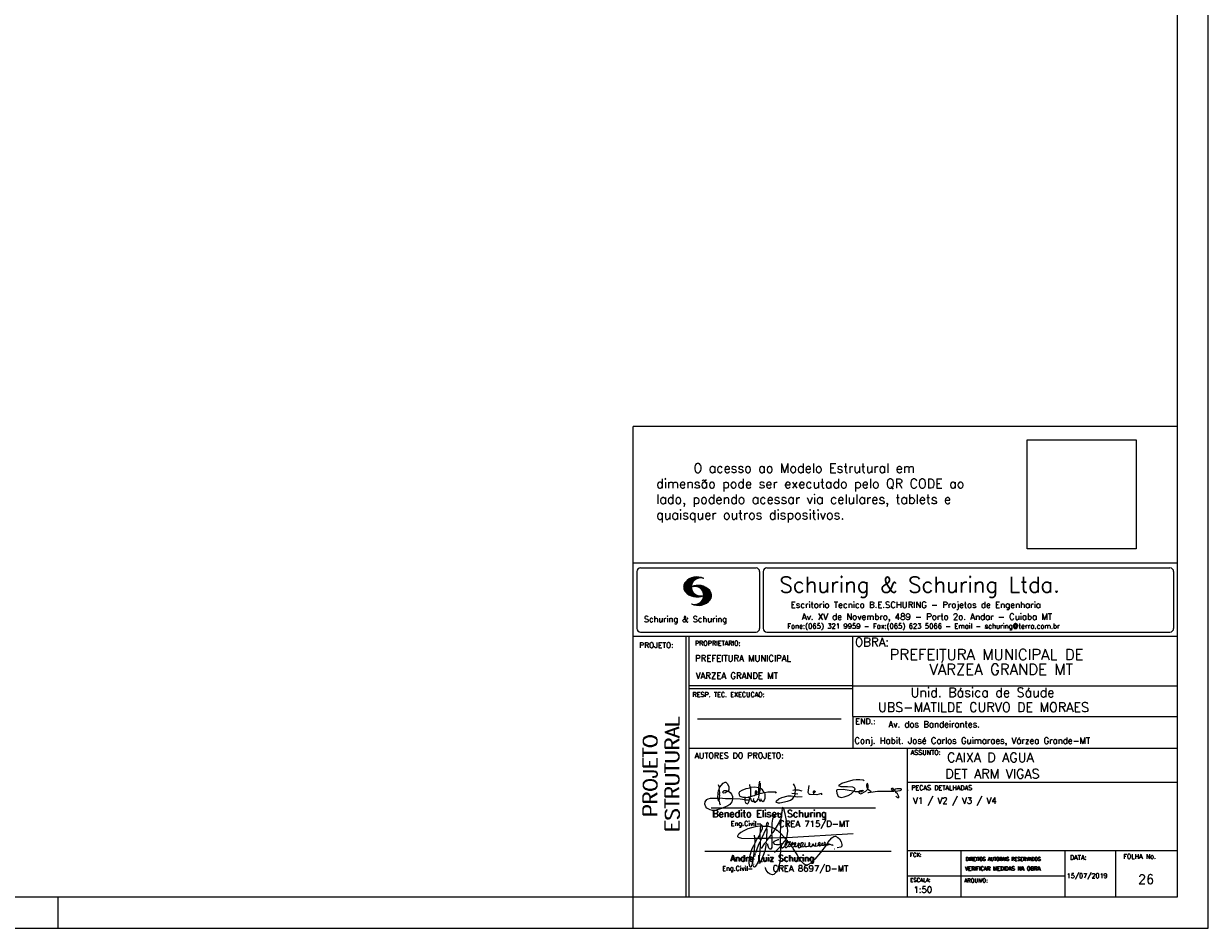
# Model space of a CAD drawing. Extents: x 0 to 84.1, y 0 to 59.4.
# Tile 4 of 5: x 46 to 84.1, y 0 to 29.1. Entities that reach past the tile are written whole.
import ezdxf

# ---------------------------------------------------------------- set-up
doc = ezdxf.new("R2010")
doc.units = 0
doc.header["$MEASUREMENT"] = 0
doc.layers.get('0').update_dxf_attribs({"linetype": 'CONTINUOUS'})
doc.layers.add('1', color=1, linetype='CONTINUOUS')
doc.layers.add('2', color=2, linetype='CONTINUOUS')
doc.styles.get("Standard").update_dxf_attribs({"font": 'ROMANS.SHX'})
picture_1 = doc.add_image_def('image1.png', size_in_pixel=(300, 300))

# ---------------------------------------------------------------- blocks, each defined once
blk = doc.blocks.new('assinaturabenedito')
at = {"color": 162}
for points in [[(155.13, 165.22), (153.4, 165.22), (152.58, 165.54), (153.16, 166.78), (152.67, 167.35), (151.85, 167.68), (149.14, 168.01), (145.61, 168.01), (144.71, 168.34), (144.46, 168.91), (146.1, 169.9), (152.17, 171.62), (153.65, 171.87), (155.7, 171.87), (157.43, 171.62), (158.08, 171.29)], [(79.55, 161.85), (79.72, 164.8), (79.88, 165.87), (80.21, 166.28)], [(80.21, 160.29), (79.88, 160.45), (79.72, 161.68), (80.29, 161.77), (80.46, 162.01), (80.54, 163.49), (80.37, 163.74), (80.54, 164.8), (80.46, 166.12), (80.29, 166.36), (80.37, 167.51), (82.43, 169.81), (83.41, 170.39), (83.9, 170.39), (84.81, 169.48), (85.38, 167.84), (85.46, 166.36), (85.13, 165.71), (86.12, 164.97), (86.94, 163.98), (87.35, 162.83), (87.43, 161.68), (87.19, 161.52), (83.66, 161.52), (80.46, 161.77)], [(80.46, 167.68), (80.21, 167.84), (79.88, 169.07)], [(84.48, 165.54), (84.15, 165.87), (83.57, 165.87), (82.84, 165.71), (82.1, 165.05), (82.59, 164.8), (83.57, 164.97), (84.48, 165.54)], [(84.48, 165.54), (85.05, 165.63)], [(94.32, 162.18), (93.09, 162.18), (91.53, 162.83), (91.12, 163.41), (90.96, 164.8), (91.29, 165.38), (92.52, 166.2), (94.82, 167.1), (97.03, 167.43), (97.11, 162.92)], [(96.95, 167.51), (96.79, 169.24)], [(101.46, 167.43), (99.17, 167.76), (97.11, 167.51)], [(98.59, 160.54), (99.17, 159.71), (99.58, 159.63), (100.56, 160.62), (101.38, 161.93), (102.12, 160.29), (102.69, 160.78), (103.6, 160.12), (104.42, 160.54), (104.99, 161.85), (104.99, 163.9), (104.66, 164.97), (106.3, 165.3), (110.57, 165.22), (110.74, 164.97), (110.49, 164.56)], [(99.9, 163.9), (100.48, 164.8), (100.4, 165.63), (99.9, 165.79), (99.49, 165.22), (99.58, 164.23), (99.82, 164.15)], [(101.3, 164.07), (101.55, 167.1)], [(101.55, 163.82), (102.04, 164.31), (102.28, 166.78), (102.28, 167.1), (101.55, 167.19), (101.46, 167.51), (101.96, 170.06), (102.28, 169.81), (102.28, 167.27)], [(101.96, 170.06), (102.04, 170.96)], [(104.34, 164.97), (103.51, 166.36), (102.69, 166.94), (102.37, 166.94)], [(121.16, 166.36), (119.76, 166.04)], [(120.99, 164.31), (121.24, 166.12), (121.16, 167.19), (120.66, 168.66), (120.09, 169.57)], [(121.24, 166.2), (121.48, 166.36), (122.55, 166.36), (124.6, 165.87)], [(135.35, 163.57), (135.27, 164.23), (135.11, 164.31), (132.64, 163.57), (129.12, 163.74), (128.62, 163.9), (128.3, 164.15), (128.05, 164.89), (128.46, 168.66)], [(130.84, 164.8), (130.76, 165.22), (131.25, 165.79), (131.58, 165.71), (131.66, 165.3), (131.41, 164.97), (130.84, 164.8)], [(152.26, 165.38), (152.17, 165.54), (151.11, 165.79), (146.68, 166.53), (143.56, 166.36), (143.23, 166.2), (143.15, 165.79), (143.31, 164.56), (144.13, 162.83), (145.61, 162.26), (147.25, 162.51), (149.38, 163.33), (151.02, 164.23), (152.26, 165.38)], [(152.26, 165.38), (152.5, 165.54)], [(155.21, 165.05), (155.13, 165.3), (155.37, 165.71), (156.03, 166.04), (157.26, 166.2), (157.43, 165.87), (157.18, 165.54), (156.6, 165.3), (155.21, 165.05)], [(155.21, 165.05), (155.29, 164.48), (156.19, 164.23), (158.82, 165.63), (159.89, 166.69), (161.36, 165.79), (161.61, 165.3), (161.61, 165.13), (161.12, 164.89), (160.3, 164.64), (159.97, 164.72)], [(159.89, 166.69), (159.89, 167.1), (160.22, 167.51), (160.22, 168.91), (160.05, 169.48), (159.56, 169.65), (159.23, 168.99), (159.23, 168.42), (159.56, 167.27), (159.8, 167.19)], [(161.61, 165.13), (165.22, 165.63), (174, 165.63), (174.41, 165.71), (174.49, 166.28)], [(176.63, 162.1), (176.63, 162.75), (175.81, 164.15), (174.99, 164.97), (174.82, 165.63), (177.36, 166.04), (178.02, 166.28), (178.02, 166.53), (177.78, 166.86), (177.36, 166.94), (175.56, 166.94), (174.66, 166.61), (174.49, 166.36), (173.02, 166.2), (172.61, 166.69), (172.93, 167.19), (173.34, 167.19), (173.75, 166.86), (173.84, 166.45)], [(173.59, 165.63), (173.59, 166.12)], [(174.82, 165.63), (174.58, 165.71)], [(181.55, 165.95), (181.47, 166.12)], [(87.43, 161.36), (87.1, 159.8), (86.04, 158.4), (84.97, 157.66), (81.44, 156.27), (78.16, 155.28), (76.68, 155.28), (75.37, 155.53), (73.73, 156.51), (73.15, 157.25), (72.66, 158.56), (72.74, 159.96), (73.65, 161.11), (74.38, 161.52), (75.53, 161.77), (79.64, 161.77)], [(80.21, 160.29), (80.46, 161.6)], [(80.21, 160.29), (80.37, 159.22), (80.87, 158.32)], [(94.08, 161.03), (91.53, 161.36), (87.43, 161.52)], [(94.08, 161.03), (94.32, 162.18), (95.88, 162.34), (96.21, 162.59), (96.95, 162.67)], [(94.08, 161.03), (94.08, 160.86)], [(96.29, 160.7), (94.24, 160.86), (94.08, 160.21), (94.57, 159.14), (95.39, 158.89), (95.8, 159.22), (96.29, 160.29), (96.29, 160.7)], [(96.87, 161.77), (96.54, 161.77), (95.88, 162.26)], [(96.29, 160.7), (96.87, 161.52)], [(98.59, 160.54), (98.1, 159.96), (97.61, 160.37), (97.36, 161.44), (96.87, 161.6), (97.03, 162.75), (99.08, 163.33), (99.9, 163.9), (100.48, 163.74), (101.3, 164.07), (101.55, 163.9), (101.38, 162.01)], [(98.59, 160.54), (98.76, 161.6)], [(102.04, 164.31), (104.58, 164.97)], [(102.78, 160.78), (102.86, 161.52)], [(110.74, 160.29), (110.57, 159.96), (110.74, 159.63), (111.88, 159.39), (112.87, 159.39), (116.89, 160.21), (118.53, 160.86), (119.68, 161.6), (120.5, 162.83)], [(110.74, 160.29), (112.29, 161.44), (113.94, 162.18), (117.22, 163.08), (118.86, 163.16), (122.22, 162.59), (124.85, 162.83)], [(120.83, 164.15), (119.19, 164.39)], [(120.83, 164.15), (120.58, 163)], [(120.83, 164.15), (121.07, 164.31), (122.47, 164.23)], [(130.84, 164.8), (130.76, 164.48), (130.92, 164.23)], [(176.63, 162.1), (176.13, 162.1), (175.07, 162.75)], [(176.63, 162.1), (176.63, 162.1)]]:
    blk.add_lwpolyline(points, dxfattribs=at)
blk = doc.blocks.new('assinaturanadre')
at = {"color": 162}
for points in [[(-225.3, 18.87), (-225.71, 15.34), (-225.87, 15.1), (-226.28, 15.26), (-226.36, 15.59), (-227.18, 16), (-229.07, 16), (-230.71, 15.18), (-231.94, 13.7), (-232.6, 11.73), (-233.01, 8.69), (-233.17, 5.9), (-233.01, 5.41), (-233.26, 2.62), (-233.26, 1.06), (-233.09, 0.65), (-233.34, -0.09), (-233.17, -0.67), (-233.17, -2.55), (-233.67, -2.8), (-235.23, -2.8), (-235.14, -2.23), (-233.42, -0.17)], [(-225.3, 18.87), (-225.46, 18.87), (-225.54, 18.46)], [(-225.3, 18.87), (-225.22, 19.04)], [(-221.69, -2.31), (-221.03, 0.57), (-220.87, 2.86), (-221.52, 9.6), (-222.84, 15.92), (-223.98, 19.86), (-224.56, 20.6), (-224.89, 20.68), (-225.22, 20.19), (-225.22, 19.53)], [(-225.87, 15.1), (-225.95, 13.46), (-226.28, 11.98), (-226.61, 11.73), (-227.59, 9.51), (-230.47, 4.42), (-229.32, 3.44), (-229.07, 3.44), (-227.43, 1.88), (-226.69, 1.63), (-226.61, 0.81), (-226.86, -2.47), (-226.77, -7.81), (-226.53, -8.71), (-226.86, -9.37), (-226.61, -10.68), (-226.69, -17.25), (-227.1, -21.27), (-227.76, -23.82), (-228.83, -27.19), (-229.56, -28.58), (-230.71, -29.9), (-231.53, -30.47), (-232.52, -30.72), (-234.41, -30.31), (-235.88, -29.24), (-237.44, -27.27), (-238.1, -25.79)], [(-237.2, 6.72), (-237.03, 8.78), (-236.78, 9.27), (-236.46, 9.43), (-236.13, 9.27), (-235.96, 8.53), (-236.29, 7.05), (-236.62, 6.39), (-236.87, 6.31)], [(-226.28, 11.98), (-226.12, 11.9), (-226.12, 10.83), (-226.69, 1.71)], [(-240.48, 6.64), (-245.98, 6.07), (-251.39, 4.42), (-254.59, 2.95), (-256.81, 1.55), (-258.37, 0.4), (-259.02, -0.26), (-259.43, -1.08), (-259.35, -1.49), (-258.86, -2.06), (-256.4, -2.8), (-246.55, -3.05), (-246.22, -2.8), (-246.39, -0.34)], [(-242.2, 0.15), (-243.19, -1.16), (-244.01, -2.97), (-246.22, -2.97)], [(-237.2, 6.72), (-236.95, 6.23), (-237.2, 4.67), (-237.61, 4.26), (-241.05, -2.97), (-241.95, -3.05), (-242.12, 0.81), (-241.95, 1.47), (-241.46, 1.88), (-240.4, 4.59), (-240.23, 6.56), (-237.36, 6.56), (-237.2, 6.72)], [(-241.87, 6.48), (-242.12, 4.51), (-242.04, 1.47)], [(-240.48, 6.64), (-240.48, 6.97), (-241.05, 7.38), (-241.63, 7.22), (-241.79, 6.64)], [(-237.28, 4.51), (-237.03, 4.1), (-237.11, -2.72), (-237.36, -2.88), (-240.89, -2.88)], [(-240.48, 6.64), (-240.31, 6.64)], [(-236.54, 6.48), (-234.98, 6.31), (-233.26, 5.82)], [(-233.01, 5.41), (-232.68, 5.49), (-230.63, 4.34), (-232.35, 1.55), (-233.01, 0.89)], [(-230.47, 4.42), (-230.47, 4.42)], [(-226.61, 0.81), (-226.36, 0.81), (-225.22, -0.17), (-224.97, -0.67), (-223.74, -1.9), (-223.66, -2.39), (-226.77, -2.55)], [(-221.69, -2.31), (-170.73, 0.81)], [(-246.14, -3.05), (-246.22, -5.76), (-246.06, -6), (-246.39, -7.4), (-246.3, -8.47), (-246.88, -14.54), (-247.62, -19.96), (-248.44, -23.33), (-249.18, -24.72), (-249.5, -24.89), (-250.08, -24.31), (-250.41, -21.93), (-250.41, -19.88), (-250, -16.76), (-248.44, -11.5), (-246.88, -7.97), (-246.47, -7.65)], [(-241.87, -4.11), (-242.12, -5.76), (-241.95, -6), (-241.95, -7.73), (-242.2, -13.15), (-242.78, -17.42), (-243.43, -19.96), (-244.74, -22.83), (-246.14, -24.72), (-246.47, -24.89), (-246.8, -24.72), (-247.21, -23.66)], [(-244.33, -3.05), (-245.32, -5.02), (-245.98, -5.84)], [(-242.12, -5.67), (-242.45, -6), (-243.51, -8.3), (-245.65, -13.97)], [(-242.04, -2.88), (-243.92, -2.97)], [(-237.11, -2.97), (-237.28, -3.87), (-237.28, -4.53), (-237.11, -4.69), (-237.61, -5.76), (-237.44, -6.25), (-238.02, -9.78), (-238.59, -12.57), (-239.66, -15.94), (-241.79, -20.78), (-242.61, -21.85), (-243.27, -22.1)], [(-241.13, -2.97), (-241.54, -3.95), (-241.87, -4.11), (-241.95, -3.13)], [(-237.61, -5.76), (-239, -7.15), (-241.38, -10.6)], [(-235.31, -2.64), (-235.8, -2.97), (-237.11, -2.88)], [(-235.88, -2.97), (-236.13, -3.62), (-237.03, -4.61)], [(-233.09, -2.8), (-233.01, -9.29), (-233.17, -9.94), (-233.91, -11.18), (-234.32, -11.26), (-234.9, -11.01), (-235.39, -10.27), (-236.13, -8.06), (-236.21, -7.15)], [(-226.86, -2.55), (-233.17, -2.72)], [(-226.77, -7.56), (-227.84, -7.89), (-229.65, -7.89), (-230.71, -7.48), (-231.7, -6.66), (-231.78, -6), (-230.96, -5.1), (-228.25, -3.79), (-227.68, -3.79)], [(-222.43, -3.29), (-222.43, -3.7), (-224.97, -6.82), (-226.61, -7.4)], [(-226.04, -8.47), (-226.45, -8.63)], [(-225.05, -6.91), (-226.04, -8.55), (-225.87, -8.79), (-225.95, -9.7), (-225.54, -10.03), (-224.97, -10.03), (-223.16, -8.96)], [(-221.69, -2.31), (-223.57, -2.39)], [(-221.36, -4.85), (-222.18, -5.35), (-222.34, -6.09), (-222.75, -6.66), (-223.08, -7.97), (-223.08, -8.88), (-222.67, -9.78), (-222.34, -9.86), (-222.01, -9.78), (-220.54, -8.47)], [(-221.19, -5.1), (-221.28, -6.09), (-221.6, -6.74), (-222.43, -8.06), (-222.92, -8.38)], [(-221.85, -2.39), (-222.43, -3.29), (-222.84, -2.88), (-222.84, -2.55)], [(-222.43, -3.7), (-221.44, -4.36), (-221.36, -4.94), (-220.78, -5.18), (-220.29, -5.92), (-219.96, -6), (-219.47, -5.35), (-219.14, -5.26), (-218.98, -5.51), (-219.39, -6.5), (-219.96, -6.99), (-220.21, -7.56), (-220.46, -8.47), (-220.05, -9.04), (-219.55, -9.12), (-218.4, -8.55), (-217.91, -9.37), (-217.34, -9.7), (-216.02, -9.12), (-215.7, -8.71), (-215.04, -9.04), (-214.3, -9.04), (-212.99, -7.81), (-212.91, -7.07), (-212.66, -6.58), (-212.41, -6.58), (-212.17, -6.91), (-212.33, -7.81), (-212.58, -8.14), (-212.99, -7.97)], [(-219.96, -6), (-219.8, -6.74)], [(-219.8, -6.82), (-219.88, -7.07)], [(-219.8, -6.91), (-218.57, -7.89), (-218.32, -7.73), (-217.58, -6.17), (-217.26, -5.84), (-216.93, -6), (-216.85, -6.82), (-217.58, -7.81), (-218.4, -8.22), (-218.49, -7.97)], [(-218.4, -8.22), (-218.4, -8.47)], [(-190.51, -6.82), (-189.52, -7.32), (-189.77, -7.81), (-190.42, -8.06), (-191.57, -7.97), (-195.76, -13.72), (-200.19, -18.89), (-203.31, -21.93), (-205.03, -23), (-206.1, -23.33), (-207.49, -23.25), (-208.48, -22.67), (-210.94, -20.21), (-212.58, -17.66), (-213.81, -15.2), (-216.85, -10.6), (-217.17, -9.78)], [(-215.53, -8.3), (-215.86, -7.73), (-215.86, -6.82), (-215.45, -6), (-215.2, -6), (-214.96, -6.33), (-214.88, -7.23), (-215.53, -8.3)], [(-215.53, -8.3), (-215.53, -8.63)], [(-212.66, -8.14), (-212.99, -9.37), (-212.91, -9.78), (-212.25, -10.03), (-211.18, -9.53), (-210.94, -9.29), (-211.27, -8.63), (-211.27, -8.06), (-210.86, -7.23), (-210.03, -6.09), (-209.3, -6), (-209.05, -7.15), (-209.54, -8.14), (-210.36, -9.12), (-210.2, -9.37), (-208.72, -9.21), (-207.9, -8.63), (-207.41, -6.82), (-207.49, -6.41)], [(-212.66, -6.58), (-212.91, -6.33)], [(-204.54, -8.14), (-204.54, -8.55), (-205.28, -9.12), (-206.26, -9.45), (-207.49, -9.29), (-207.9, -8.79)], [(-204.54, -8.14), (-204.04, -7.81), (-203.96, -6.99), (-204.37, -6.41), (-204.78, -6.41), (-204.87, -7.73), (-204.54, -8.14)], [(-202.24, -7.15), (-202.08, -8.06), (-202.98, -9.29), (-203.47, -9.29), (-204.45, -8.63)], [(-201.42, -7.07), (-201.5, -7.48), (-201.25, -8.22), (-200.6, -8.71), (-200.02, -8.71)], [(-201.09, -6.5), (-201.09, -6.5)], [(-196.33, -7.48), (-197.23, -8.3), (-198.14, -8.71), (-199.2, -9.04), (-199.78, -8.96), (-199.94, -8.63), (-199.53, -7.07), (-199.53, -6.25)], [(-196.33, -7.48), (-196.09, -6.82), (-196.17, -6.41), (-196.99, -6.17), (-197.56, -6.82), (-197.73, -7.32), (-197.73, -7.81), (-197.48, -8.22)], [(-194.77, -7.89), (-195.84, -8.71), (-196.5, -8.79), (-197.15, -8.38)], [(-194.77, -7.23), (-194.28, -6.74), (-194.28, -6.41), (-194.77, -6.74), (-194.77, -7.23)], [(-194.77, -7.23), (-194.77, -7.97), (-194.61, -8.06), (-193.13, -8.14), (-192.15, -7.81), (-191.74, -7.97)], [(-192.06, -7.73), (-191.74, -7.07), (-191.98, -6.5), (-192.64, -6), (-193.13, -6), (-193.3, -7.07), (-192.64, -7.81)], [(-190.51, -6.82), (-191.33, -7.89)], [(-190.51, -6.82), (-190.18, -6.17), (-187.06, -2.39), (-185.58, -1.41), (-184.35, -1.24), (-182.46, -2.23), (-181.32, -3.21), (-179.92, -5.59), (-179.43, -7.65), (-179.59, -8.79), (-180.25, -9.62), (-183.04, -10.03)], [(-189.44, -7.23), (-189.11, -6.99), (-188.78, -7.32)], [(-189.44, -7.23), (-189.19, -7.56), (-188.7, -7.4), (-187.39, -7.81), (-186.73, -7.81), (-186.48, -8.14), (-186.07, -8.22)], [(-246.39, -16.43), (-246.39, -16.84)], [(-246.06, -15.36), (-246.22, -16.1)], [(-245.81, -14.54), (-245.89, -15.03)], [(-226.86, -9.29), (-231.21, -13.8)], [(-210.36, -9.12), (-210.86, -9.21)], [(-185.42, -10.77), (-185.17, -10.77)], [(-247.29, -22.34), (-247.29, -22.92)], [(-246.8, -18.57), (-246.88, -19.06)], [(-238.43, -24.64), (-238.43, -24.81)], [(-238.26, -25.22), (-238.18, -25.46)]]:
    blk.add_lwpolyline(points, dxfattribs=at)

msp = doc.modelspace()

# ---------------------------------------------------------------- linework, layer by layer
at = {"layer": '2', "linetype": 'Continuous'}
for p, q in [((84.100006, 0), (84.100006, 59.400002)), ((65.600006, 1), (65.600006, 16.142713)), ((83.100006, 16.142713), (65.600006, 16.142713)), ((65.600006, 11.755142), (83.100006, 11.755135)), ((65.715988, 11.477417), (65.715988, 9.648308)), ((65.832489, 11.593918), (69.548996, 11.593918)), ((69.665497, 11.477417), (69.665497, 9.648308)), ((69.778748, 11.477417), (69.778748, 9.648308)), ((69.895249, 11.593918), (82.867508, 11.593918)), ((82.984009, 11.477417), (82.984009, 9.648308)), ((67.221772, 10.985771), (67.528321, 11.292321)), ((67.222123, 10.971993), (67.545929, 11.295792)), ((67.222168, 11.000305), (67.508011, 11.286148)), ((67.222489, 10.958214), (67.56427, 11.300003)), ((67.224366, 11.016648), (67.488404, 11.280686)), ((67.224472, 10.94606), (67.581131, 11.302727)), ((67.226578, 11.03299), (67.465409, 11.271813)), ((67.2267, 10.934159), (67.596314, 11.303772)), ((67.228943, 10.922257), (67.612336, 11.305649)), ((67.232178, 10.911354), (67.626831, 11.306015)), ((67.232437, 11.052986), (67.439469, 11.26001)), ((67.235916, 10.900948), (67.642014, 11.307053)), ((67.239258, 11.073952), (67.410523, 11.245209)), ((67.239655, 10.890557), (67.656281, 11.307183)), ((67.243561, 10.880333), (67.669251, 11.306015)), ((67.248612, 10.871239), (67.520584, 11.143219)), ((67.252747, 11.10157), (67.374314, 11.223145)), ((67.253647, 10.862129), (67.502121, 11.110611)), ((67.258683, 10.853035), (67.491593, 11.085945)), ((67.264267, 10.84449), (67.483597, 11.06382)), ((67.608673, 11.231301), (67.68306, 11.305702)), ((67.638062, 11.246552), (67.69574, 11.30423)), ((67.662873, 11.257233), (67.708405, 11.302758)), ((67.681977, 11.2622), (67.721238, 11.301461)), ((67.702469, 11.268563), (67.733063, 11.299149)), ((67.718491, 11.270424), (67.744904, 11.296837)), ((67.734482, 11.272286), (67.757004, 11.294808)), ((67.750473, 11.274147), (67.768555, 11.292221)), ((67.270783, 10.836869), (67.47966, 11.045746)), ((67.277298, 10.829247), (67.475876, 11.027817)), ((67.283814, 10.821625), (67.474167, 11.011971)), ((67.290558, 10.814232), (67.473114, 10.996781)), ((67.296936, 10.807419), (67.470307, 10.980797)), ((67.304734, 10.800133), (67.473206, 10.968598)), ((67.311829, 10.793083), (67.474121, 10.955384)), ((67.319168, 10.786293), (67.475159, 10.942276)), ((67.326828, 10.779808), (67.477616, 10.930596)), ((67.334488, 10.773323), (67.480088, 10.918923)), ((67.342133, 10.766846), (67.482544, 10.90725)), ((67.350098, 10.760674), (67.485901, 10.896469)), ((67.358338, 10.754769), (67.489655, 10.886078)), ((67.366577, 10.748863), (67.493409, 10.875695)), ((67.374802, 10.742966), (67.497208, 10.865357)), ((67.383393, 10.737427), (67.502076, 10.856102)), ((67.392228, 10.732109), (67.506958, 10.84684)), ((67.401062, 10.726807), (67.511841, 10.837578)), ((67.409882, 10.721497), (67.516922, 10.828537)), ((67.41919, 10.71666), (67.522843, 10.820305)), ((67.428635, 10.711968), (67.528748, 10.812088)), ((67.43808, 10.707276), (67.534668, 10.803864)), ((67.447541, 10.702599), (67.540802, 10.795861)), ((67.457642, 10.698563), (67.547699, 10.78862)), ((67.467743, 10.694519), (67.554612, 10.781388)), ((67.477829, 10.690483), (67.561509, 10.774155)), ((67.488205, 10.686714), (67.568589, 10.767105)), ((67.499009, 10.683373), (67.576477, 10.760849)), ((67.509796, 10.680031), (67.584366, 10.754601)), ((67.5206, 10.676697), (67.592255, 10.74836)), ((67.531494, 10.998619), (67.546158, 11.013283)), ((67.532074, 10.674027), (67.600327, 10.742287)), ((67.543625, 10.671448), (67.609238, 10.737053)), ((67.548691, 11.001663), (67.565323, 11.018303)), ((67.555176, 10.668869), (67.618134, 10.731819)), ((67.563156, 11.001992), (67.584885, 11.023735)), ((67.5672, 10.666748), (67.627045, 10.726586)), ((67.577607, 11.00232), (67.601899, 11.026612)), ((67.579605, 10.665009), (67.636261, 10.721665)), ((67.591996, 10.663277), (67.646256, 10.717522)), ((67.592072, 11.002648), (67.619477, 11.030045)), ((67.604584, 11.001007), (67.635239, 11.03167)), ((67.604782, 10.661919), (67.65625, 10.713379)), ((67.617234, 10.999535), (67.651505, 11.033806)), ((67.618134, 10.661141), (67.66623, 10.709244)), ((67.62999, 10.998154), (67.666199, 11.034363)), ((67.631501, 10.660355), (67.676911, 10.705773)), ((67.64122, 10.99524), (67.680893, 11.03492)), ((67.64531, 10.660042), (67.688126, 10.702851)), ((67.652436, 10.992317), (67.695603, 11.035485)), ((67.65976, 10.660355), (67.699341, 10.699936)), ((67.664337, 10.990074), (67.708985, 11.034729)), ((67.671296, 10.38913), (68.095734, 10.813568)), ((67.67421, 10.660668), (67.710678, 10.697136)), ((67.674881, 10.986489), (67.72316, 11.034767)), ((67.684327, 10.981789), (67.736191, 11.033654)), ((67.685135, 10.388832), (68.100952, 10.804665)), ((67.690598, 10.661675), (67.723847, 10.694931)), ((67.694321, 10.977654), (67.748459, 11.031792)), ((67.69896, 10.388527), (68.104996, 10.794571)), ((67.704605, 10.973801), (67.761597, 11.0308)), ((67.708161, 10.663521), (67.737625, 10.692986)), ((67.713776, 10.389206), (68.107529, 10.782967)), ((67.71431, 10.969368), (67.773758, 11.028824)), ((67.722412, 10.963333), (67.785233, 11.026146)), ((67.725296, 10.66594), (67.750779, 10.691422)), ((67.728806, 10.390091), (68.110825, 10.77211)), ((67.732499, 10.959282), (67.797608, 11.024391)), ((67.740387, 10.953034), (67.808838, 11.021485)), ((67.741867, 10.668862), (67.765747, 10.692742)), ((67.744095, 10.391251), (68.114106, 10.761261)), ((67.749115, 10.947632), (67.819702, 11.018219)), ((67.756165, 10.940537), (67.830765, 11.015137)), ((67.76027, 10.672806), (67.780136, 10.692681)), ((67.760544, 10.393555), (68.11557, 10.748596)), ((67.765198, 10.93544), (67.841874, 11.012116)), ((67.77211, 10.928208), (67.852234, 11.008339)), ((67.776978, 10.395859), (68.117249, 10.736138)), ((67.779831, 10.921784), (67.86261, 11.004555)), ((67.780106, 10.677895), (67.794464, 10.692261)), ((67.78592, 10.913735), (67.873307, 11.001122)), ((67.794007, 10.907692), (67.883316, 10.997002)), ((67.794464, 10.692261), (67.79654, 10.694336)), ((67.794861, 10.399597), (68.118943, 10.723679)), ((67.798127, 10.683296), (67.810562, 10.69574)), ((67.799912, 10.899468), (67.892731, 10.992279)), ((67.806626, 10.892029), (67.902451, 10.987854)), ((67.811753, 10.883019), (67.912232, 10.983506)), ((67.81305, 10.403664), (68.118515, 10.709122)), ((67.81717, 10.689835), (67.825379, 10.698044)), ((67.817658, 10.874802), (67.921875, 10.979012)), ((67.822358, 10.554344), (68.091095, 10.823075)), ((67.823761, 10.866768), (67.930436, 10.973442)), ((67.829499, 10.858353), (67.940003, 10.968857)), ((67.832825, 10.409302), (68.118134, 10.694611)), ((67.833084, 10.695977), (67.839569, 10.702462)), ((67.833527, 10.848244), (67.948655, 10.963379)), ((67.838395, 10.83899), (67.957047, 10.957634)), ((67.840729, 10.586838), (68.086777, 10.832894)), ((67.843323, 10.829773), (67.965561, 10.952019)), ((67.848358, 10.817597), (67.975678, 10.944924)), ((67.848709, 10.608963), (68.081818, 10.842072)), ((67.852341, 10.806755), (67.985031, 10.939453)), ((67.853302, 10.415634), (68.117768, 10.680092)), ((67.856202, 10.794724), (67.99379, 10.932312)), ((67.856934, 10.63131), (68.075089, 10.849472)), ((67.859864, 10.781189), (68.003067, 10.924393)), ((67.860703, 10.649239), (68.070359, 10.858895)), ((67.862656, 10.768639), (68.01175, 10.91774)), ((67.865174, 10.667847), (68.063507, 10.866165)), ((67.865235, 10.753647), (68.02092, 10.90934)), ((67.866242, 10.683037), (68.057556, 10.874352)), ((67.866318, 10.73967), (68.029206, 10.90255)), ((67.867295, 10.698235), (68.049775, 10.880722)), ((67.867905, 10.725861), (68.036682, 10.894646)), ((67.868119, 10.711846), (68.043793, 10.887528)), ((67.550324, 10.409546), (67.562592, 10.421799)), ((67.561463, 10.40654), (67.576416, 10.421486)), ((67.572602, 10.403542), (67.590226, 10.421173)), ((67.583756, 10.400551), (67.606156, 10.422959)), ((67.595673, 10.398346), (67.622162, 10.424828)), ((67.607605, 10.396141), (67.639588, 10.428116)), ((67.619553, 10.393929), (67.658707, 10.43309)), ((67.632141, 10.392388), (67.679932, 10.440178)), ((67.644959, 10.391075), (67.704071, 10.450188)), ((67.657776, 10.389756), (67.737152, 10.469132)), ((67.876404, 10.424599), (68.113495, 10.66169)), ((67.901276, 10.435334), (68.11023, 10.644287)), ((67.929581, 10.449501), (68.101624, 10.621544)), ((67.966126, 10.471909), (68.08902, 10.594803)), ((68.045029, 10.536675), (68.057724, 10.54937)), ((65.832489, 9.531807), (69.548996, 9.531807)), ((69.895249, 9.531807), (82.867508, 9.531807)), ((65.600006, 9.399994), (83.100006, 9.399994)), ((67.300385, 5.799996), (67.300385, 9.399994)), ((67.400391, 5.799996), (67.400391, 9.399994)), ((72.668579, 6.816429), (72.668579, 9.399994)), ((83.100006, 9.399994), (83.100006, 1)), ((72.668579, 7.799995), (67.400391, 7.799995)), ((72.668579, 7.699995), (67.400391, 7.699995)), ((72.668579, 7.799995), (83.100006, 7.800003)), ((67.670312, 6.739054), (72.288888, 6.739054)), ((72.668579, 6.816429), (83.100006, 6.816437)), ((72.668579, 6.816429), (72.668579, 5.799996)), ((67.300385, 1), (67.300385, 5.799996)), ((67.400391, 1), (67.400391, 5.799996)), ((67.400391, 5.799996), (83.100006, 5.799996)), ((74.42096, 4.799996), (74.42096, 5.799996)), ((74.420958, 4.701716), (83.100005, 4.701724)), ((74.42096, 1), (74.42096, 4.799996)), ((68.11142, 3.880457), (73.389855, 3.880457)), ((67.897606, 2.480272), (73.894493, 2.480272)), ((74.42096, 2.505768), (83.100006, 2.505776)), ((76.14679, 1), (76.14679, 2.505776)), ((79.496476, 1), (79.496476, 2.505776)), ((81.120974, 1), (81.120974, 2.505774)), ((74.42096, 1.691735), (79.496476, 1.691742)), ((47.100006, 0), (47.100006, 1)), ((65.600006, 0), (65.600006, 1)), ((83.100006, 1), (65.600006, 1)), ((0, 0), (84.100006, 0))]:
    msp.add_line(p, q, dxfattribs=at)
msp.add_lwpolyline([(83.100006, 1), (2.5, 1), (2.5, 58.400002), (83.100006, 58.400002), (83.100006, 1)], dxfattribs=at)
for centre, radius, start, end in [((65.832489, 11.477417), 0.116502, 90, 180), ((69.548996, 11.477417), 0.116502, 0, 90), ((69.895249, 11.477417), 0.116502, 90, 180), ((82.867508, 11.477417), 0.116502, 0, 90), ((67.465149, 10.98227), 0.243989, 140.229431, 231.895096), ((67.648087, 10.815277), 0.491555, 63.393265, 138.909058), ((67.76323, 10.98333), 0.291044, 68.851509, 291.148499), ((67.648087, 11.15139), 0.491555, 218.229782, 296.60672), ((67.692337, 10.543831), 0.491555, 41.090942, 116.606735), ((67.577195, 10.711891), 0.291044, 248.851501, 111.148491), ((67.875275, 10.710823), 0.243989, 308.104889, 39.770576), ((67.692337, 10.879952), 0.491555, 243.393265, 321.770233), ((65.832489, 9.648308), 0.116502, 180, 270), ((69.548996, 9.648308), 0.116502, 270, 0), ((69.895249, 9.648308), 0.116502, 180, 270), ((82.867508, 9.648308), 0.116502, 270, 0)]:
    msp.add_arc(centre, radius, start, end, dxfattribs=at)

# ---------------------------------------------------------------- block references
at = {"xscale": 0.06, "yscale": 0.06, "zscale": 0.06}
msp.add_blockref('assinaturabenedito', (63.548427, -5.523744), dxfattribs=at)
at = {"linetype": 'Continuous', "xscale": 0.042, "yscale": 0.042, "zscale": 0.042}
msp.add_blockref('assinaturanadre', (79.849688, 3.01472), dxfattribs=at)

# ---------------------------------------------------------------- texts
at = {"linetype": 'Continuous', "insert": (66.338308, 14.957831), "char_height": 0.3, "attachment_point": 1}
msp.add_mtext_dynamic_manual_height_columns('^IO acesso ao Modelo Estrutural em dimensão pode ser executado pelo QR CODE ao lado, podendo acessar via celulares, tablets e quaisquer outros dispositivos.', width=10.84065058, gutter_width=1.5, heights=[3.742444], dxfattribs=at)
at = {"layer": '1', "linetype": 'Continuous'}
for s, height, p in [('PREFEITURA MUNICIPAL DE', 0.35, (73.846579, 8.633815)), (' VÁRZEA GRANDE MT', 0.35, (74.88894, 8.159332)), ('Unid. Básica de Sáude', 0.3, (74.522022, 7.441803)), ('UBS-MATILDE CURVO DE MORAES', 0.3, (73.47419, 6.963667)), ('Av. dos Bandeirantes.', 0.2, (73.808698, 6.465806)), ('Conj. Habit. José Carlos Guimaraes, Várzea Grande-MT', 0.2, (72.714314, 5.940867)), ('CAIXA D AGUA', 0.3, (75.694483, 5.349961)), ('DET ARM VIGAS', 0.3, (75.64, 4.823299)), ('V1 / V2 / V3 / V4', 0.2, (74.59886, 4.009225))]:
    msp.add_text(s, height=height, dxfattribs=at).set_placement(p)
at = {"layer": '1', "linetype": 'Continuous', "insert": (81.841532, 1.729188), "char_height": 0.3, "attachment_point": 1}
msp.add_mtext_dynamic_manual_height_columns('26', width=0.86139052, gutter_width=1, heights=[0], dxfattribs=at)
at = {"layer": '2', "linetype": 'Continuous'}
for s, height, p in [('Schuring & Schuring Ltda.', 0.5, (70.306839, 10.806786)), ('Escritorio Tecnico B.E.SCHURING - Projetos de Engenharia', 0.2, (70.664673, 10.308487)), ('Schuring & Schuring', 0.19, (65.944336, 9.851486)), ('Av. XV de Novembro, 489 - Porto 2o. Andar - Cuiaba MT', 0.2, (71.023194, 9.925888)), ('Fone:(065) 321 9959 - Fax:(065) 623 5066 - Email - schuring@terra.com.br', 0.16, (70.552567, 9.642006)), ('PROJETO:', 0.175, (65.793152, 9.021591)), ('PROPRIETARIO:', 0.15, (67.584534, 9.097367)), ('OBRA:', 0.278755, (72.732109, 9.070375)), ('PREFEITURA MUNICIPAL', 0.2, (67.590642, 8.588706)), ('VARZEA GRANDE MT', 0.2, (67.612163, 8.027363)), ('RESP. TEC. EXECUCAO:', 0.15, (67.506005, 7.444514)), ('END.:', 0.185837, (72.743767, 6.565421)), ('ASSUNTO:', 0.15, (74.525462, 5.581304)), ('AUTORES DO PROJETO:', 0.185837, (67.572014, 5.463953)), ('PECAS DETALHADAS', 0.15, (74.54287, 4.447065)), ('Benedito Eliseu Schuring', 0.22, (68.138321, 3.577287)), ('Benedito Eliseu Schuring', 0.22, (68.149796, 3.577287)), ('Eng.Civil-', 0.15, (68.737209, 3.298847)), ('CREA 715/D-MT', 0.2, (70.290742, 3.262761)), ('Andre Luiz Schuring', 0.2, (68.716739, 2.158082)), ('Andre Luiz Schuring', 0.2, (68.734296, 2.149201)), ('FCK:', 0.125, (74.500763, 2.299423)), ('DIREITOS AUTORAIS RESERVADOS', 0.11, (76.294724, 2.176125)), ('DIREITOS AUTORAIS RESERVADOS', 0.11, (76.303696, 2.176125)), ('DATA:', 0.15, (79.648044, 2.2071)), ('FOLHA No.', 0.15, (81.365514, 2.23814)), ('Eng.Civil-', 0.15, (68.462773, 1.853249)), ('CREA 8697/D-MT', 0.2, (70.08334, 1.825346)), ('VERIFICAR MEDIDAS NA OBRA', 0.125, (76.271485, 1.861862)), ('VERIFICAR MEDIDAS NA OBRA', 0.125, (76.280457, 1.861862)), ('ESCALA:', 0.125, (74.507035, 1.490738)), ('ARQUIVO:', 0.125, (76.249054, 1.475601)), ('15/07/2019', 0.15, (79.544345, 1.615775)), ('1:50', 0.2, (74.617035, 1.144112))]:
    msp.add_text(s, height=height, dxfattribs=at).set_placement(p)
for s, p in [('ESTRUTURAL', (67.073731, 3.12536)), ('ESTRUTURAL', (67.073731, 3.094507)), ('PROJETO', (66.369095, 3.606125)), ('PROJETO', (66.369095, 3.575272))]:
    msp.add_text(s, height=0.45, rotation=90, dxfattribs=at).set_placement(p)

# ---------------------------------------------------------------- pictures from other files: only their frames are drawn
at = {"linetype": 'Continuous'}
image = msp.add_image(picture_1, insert=(78.268111, 12.209568), size_in_units=(3.506887, 3.506887), dxfattribs=at)
image.dxf.flags = 15

doc.saveas('drawing.dxf')
